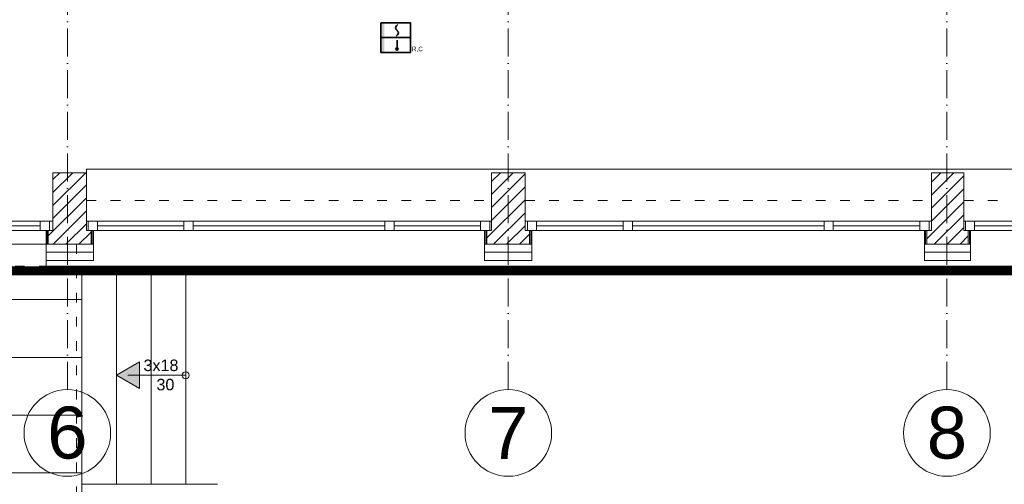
# Model space of a CAD drawing. Header units: millimetres. Extents: x 167773 to 185035, y -114105 to -66770.
# Tile 27 of 114: x 173430 to 174283, y -97294 to -96891. Entities that reach past the tile are written whole.
import ezdxf

# ---------------------------------------------------------------- set-up
doc = ezdxf.new("R2010")
doc.units = ezdxf.units.MM
for name, pattern in [('ACAD_ISO03W100', [30, 12, -18]), ('ACAD_ISO10W100', [18, 12, -3, 0, -3]), ('DASHED', [0.75, 0.5, -0.25])]:
    doc.linetypes.add(name, pattern=pattern)
doc.layers.add('!zakres', color=7, linetype='ACAD_ISO03W100', lineweight=60, true_color=0x8a14ff)
for name, color, linetype, lineweight in [('a-op_text', 7, 'Continuous', 9), ('a-osie', 20, 'ACAD_ISO10W100', 9), ('b-cienka', 9, 'Continuous', 9), ('b-izolacja', 8, 'BATTING', 9), ('b-okna', 6, 'Continuous', 9), ('b-przerywana1', 9, 'ACAD_ISO03W100', 9), ('b-widokowa', 7, 'Continuous', 9), ('b-ściany', 2, 'Continuous', 9), ('EL_Linia SSP', 240, 'Continuous', 35), ('h-hatch', 8, 'Continuous', 9)]:
    doc.layers.add(name, color=color, linetype=linetype, lineweight=lineweight)
doc.styles.add('PPAB_100', font='arial.ttf', dxfattribs={"height": 18})
doc.linetypes.add('BATTING', pattern='A,0.0001,-0.1,[134,ltypeshp.shx,S=0.1,R=0,X=-0.1,Y=0],-0.2,[134,ltypeshp.shx,S=0.1,R=180,X=0.1,Y=0],-0.1', length=0.4001)
pattern_1 = [(45, (15000, 0), (-5.61266008, 5.61266008), [])]

# ---------------------------------------------------------------- blocks, each defined once
blk = doc.blocks.new('okno_')
at = {"layer": 'b-okna'}
for p, q in [((-166, -4), (-91, -4)), ((-83, -4), (83, -4)), ((91, -4), (166, -4))]:
    blk.add_line(p, q, dxfattribs=at)
for points in [[(-174, -8), (174, -8), (174, 0), (-174, 0)], [(-174, 0), (-166, 0), (-166, -8), (-174, -8)], [(-83, 0), (-91, 0), (-91, -8), (-83, -8)], [(83, 0), (91, 0), (91, -8), (83, -8)], [(166, 0), (174, 0), (174, -8), (166, -8)]]:
    blk.add_lwpolyline(points, close=True, dxfattribs=at)
blk = doc.blocks.new('A$C5690186C')
at = {"layer": 'EL_Linia SSP', "lineweight": 5}
h = blk.add_hatch(color=256, dxfattribs=at)
h.set_gradient(color1=(255, 0, 0), color2=(224, 0, 0), one_color=1, name='INVSPHERICAL')
h.paths.add_polyline_path([(-9.8, 0), (-9.8, 12.8), (-12.8, 12.8), (-12.8, 0)])
h.paths.add_polyline_path([(-9.8, -12.8), (-9.8, 0), (-12.8, 0), (-12.8, -12.8)])
at = {"layer": 'EL_Linia SSP'}
blk.add_hatch(color=256, dxfattribs=at).paths.add_polyline_path([(2.02, -9.84, 1), (0.15, -9.84, 1)])
at = {"layer": 'EL_Linia SSP', "color": 1, "linetype": 'Continuous'}
for p, q in [((-0.1, 8.54), (0.11, 9.39)), ((0.11, 7.68), (-0.1, 8.54)), ((0.11, 9.39), (0.74, 10.35)), ((0.74, 10.35), (1.79, 11.52)), ((0.58, 6.96), (0.11, 7.68)), ((1.41, 2.34), (0.36, 1.16)), ((0.74, 6.72), (0.58, 6.96)), ((1.07, 6.34), (0.74, 6.72)), ((1.07, 6.34), (1.41, 5.97)), ((1.41, 5.97), (1.57, 5.73)), ((2.04, 3.3), (1.41, 2.34)), ((1.57, 5.73), (2.04, 5.01)), ((2.04, 5.01), (2.25, 4.15)), ((2.25, 4.15), (2.04, 3.3))]:
    blk.add_line(p, q, dxfattribs=at)
at = {"layer": 'EL_Linia SSP'}
for p, q in [((-12.8, 0), (12.8, 0)), ((1.08, -2.06), (1.08, -9.84))]:
    blk.add_line(p, q, dxfattribs=at)
blk.add_lwpolyline([(-12.8, 12.8), (12.8, 12.8), (12.8, -12.8), (-12.8, -12.8)], close=True, dxfattribs=at)
blk.add_circle((1.08, -9.84), 0.938, dxfattribs=at)
at = {"layer": 'EL_Linia SSP', "color": 1}
blk.add_text('R,C', height=4, dxfattribs=at).set_placement((13.91, -11.8))

msp = doc.modelspace()

# ---------------------------------------------------------------- hatches: boundary and pattern name
at = {"layer": 'b-cienka'}
h = msp.add_hatch(color=256, dxfattribs=at)
h.paths.add_polyline_path([(173513.67, -97199.52), (173513.44, -97199.39), (173533.36, -97187.89), (173533.36, -97199.52)])
h.paths.add_polyline_path([(173533.36, -97199.52), (173533.36, -97210.89), (173513.67, -97199.52)])
at = {"layer": 'h-hatch'}
h = msp.add_hatch(dxfattribs=at)
h.set_pattern_fill('ANSI31', color=256, scale=2.5, style=0)
h.set_pattern_definition(pattern_1)
h.paths.add_polyline_path([(173487.44, -97023.89), (173458.44, -97023.89), (173458.44, -97073.89), (173454.44, -97073.89), (173454.44, -97085.89), (173491.44, -97085.89), (173491.44, -97073.89), (173488.94, -97073.89), (173487.44, -97073.89)])
h = msp.add_hatch(dxfattribs=at)
h.set_pattern_fill('ANSI31', color=256, scale=2.5, style=0)
h.set_pattern_definition(pattern_1)
h.paths.add_polyline_path([(173867.44, -97023.89), (173838.44, -97023.89), (173838.44, -97073.89), (173834.44, -97073.89), (173834.44, -97085.89), (173871.44, -97085.89), (173871.44, -97073.89), (173869.44, -97073.89), (173867.44, -97073.89)])
h = msp.add_hatch(dxfattribs=at)
h.set_pattern_fill('ANSI31', color=256, scale=2.5, style=0)
h.set_pattern_definition(pattern_1)
h.paths.add_polyline_path([(174247.44, -97023.89), (174219.44, -97023.89), (174219.44, -97073.89), (174215.44, -97073.89), (174215.44, -97085.89), (174251.44, -97085.89), (174251.44, -97073.89), (174248.94, -97073.89), (174247.44, -97073.89)])

# ---------------------------------------------------------------- linework, layer by layer
at = {"layer": '!zakres', "linetype": 'DASHED', "ltscale": 60, "const_width": 8, "flags": 128}
msp.add_lwpolyline([(173461.44, -95696.39), (173461.44, -96122.89), (176925.44, -96122.89), (176925.44, -96135.89), (176933.34, -96135.89), (177842.49, -92664.89), (177043.67, -92664.89), (177043.67, -92678.89), (176845.67, -92678.89), (176845.67, -92312.89), (176962.2, -92312.89), (177065.89, -91184.89), (176998.52, -91184.89), (176866.54, -90353.88), (178159.56, -90119.18), (178172.68, -90191.43), (177992.67, -90224.1), (177992.67, -91112.89), (178170.82, -91112.89), (178170.82, -91184.89), (178027.67, -91184.89), (178027.67, -92300.89), (178926.33, -92300.89), (179123.05, -91184.89), (179078.47, -91184.89), (178946.61, -90354.6), (180246.98, -90118.56), (180260.2, -90191.37), (180076.67, -90224.68), (180076.67, -91111.89), (180258.88, -91111.89), (180258.88, -91184.89), (180085.67, -91184.89), (180085.67, -92314.89), (181098.67, -92314.89), (181098.67, -93814.89), (181288.67, -93814.89), (181288.67, -93889.89), (181113.67, -93889.89), (181113.67, -94778.31), (181290.04, -94811.99), (181276.16, -94884.68), (179972.98, -94635.84), (180113.6, -93814.89), (180166.12, -93814.89), (180023.27, -92689.89), (179115.67, -92689.89), (179115.67, -93812.89), (179291.33, -93812.89), (179291.33, -93886.89), (179100.67, -93886.89), (179100.67, -94775.54), (179292.69, -94812.05), (179278.87, -94884.75), (178061.44, -94653.27), (178061.44, -94643.09), (178059.44, -94642.71), (178059.44, -96122.89), (179277.44, -96122.89), (179277.44, -96164.89), (179411.44, -96164.89), (179411.44, -97068.89), (179277.44, -97068.89), (179277.44, -97108.89), (178099.44, -97108.89), (178099.44, -97210.89), (178144.26, -97210.89), (178280.15, -98045.78), (178207.11, -98057.66), (178139.11, -97639.89), (177334.44, -97639.89), (177334.44, -97850.89), (175761.44, -97850.89), (175761.44, -98202.89), (175682.44, -98202.89), (175682.44, -97194.89), (175737.44, -97194.89), (175737.44, -97108.89), (170991.94, -97108.89), (170991.94, -97149.89), (170858.44, -97149.89), (170858.44, -96661.39), (170985.44, -96661.39), (170985.44, -96196.89), (170958.44, -96196.89), (170958.44, -96122.89), (171260.44, -96122.89), (171260.44, -96010.89), (171512.44, -96010.89), (171512.44, -96122.89), (173097.44, -96122.89), (173097.44, -95696.39), (173462.44, -95696.39)], dxfattribs=at)
at = {"layer": 'a-osie', "ltscale": 2}
for p, q in [((173470.94, -97211.89), (173470.94, -96011.89)), ((173852.94, -97211.89), (173852.94, -96011.89)), ((174232.94, -97211.89), (174232.94, -96011.89))]:
    msp.add_line(p, q, dxfattribs=at)
at = {"layer": 'a-osie', "linetype": 'Continuous'}
for centre in [(173470.94, -97249.39), (173852.94, -97249.39), (173852.94, -97249.39), (174232.94, -97249.39)]:
    msp.add_circle(centre, 37.5, dxfattribs=at)
at = {"layer": 'b-cienka'}
for p, q in [((173110.44, -97085.89), (173452.44, -97085.89)), ((173573.44, -97199.39), (173523.4, -97199.39))]:
    msp.add_line(p, q, dxfattribs=at)
msp.add_lwpolyline([(173533.36, -97210.89), (173533.36, -97187.89), (173513.44, -97199.39)], close=True, dxfattribs=at)
msp.add_circle((173573.44, -97199.48), 3, dxfattribs=at)
at = {"layer": 'b-izolacja', "ltscale": 2}
for p, q in [((173453.44, -97073.89), (173453.44, -97085.89)), ((173492.44, -97073.89), (173492.44, -97085.89)), ((173833.44, -97073.89), (173833.44, -97085.89)), ((173872.44, -97073.89), (173872.44, -97085.89)), ((174214.44, -97073.89), (174214.44, -97085.89)), ((174252.44, -97073.89), (174252.44, -97085.89))]:
    msp.add_line(p, q, dxfattribs=at)
at = {"layer": 'b-izolacja', "ltscale": 16}
for p, q in [((173452.44, -97092.89), (173493.44, -97092.89)), ((173832.44, -97092.89), (173873.44, -97092.89)), ((174213.44, -97092.89), (174253.44, -97092.89))]:
    msp.add_line(p, q, dxfattribs=at)
at = {"layer": 'b-okna'}
for p, q in [((173343.44, -97069.89), (173447.44, -97069.89)), ((173455.44, -97073.89), (173455.44, -97065.89)), ((173487.44, -97065.89), (173838.44, -97065.89)), ((173867.44, -97065.89), (174219.44, -97065.89)), ((174247.44, -97065.89), (174598.44, -97065.89)), ((173493.44, -97073.89), (173832.44, -97073.89)), ((173873.44, -97073.89), (174213.44, -97073.89)), ((174253.44, -97073.89), (174592.44, -97073.89))]:
    msp.add_line(p, q, dxfattribs=at)
msp.add_lwpolyline([(173343.44, -97065.89), (173447.44, -97065.89), (173447.44, -97073.89), (173343.44, -97073.89)], close=True, dxfattribs=at)
msp.add_lwpolyline([(173452.44, -97073.89), (173447.44, -97073.89), (173447.44, -97065.89), (173458.44, -97065.89)], dxfattribs=at)
at = {"layer": 'b-przerywana1', "ltscale": 0.7}
for p, q in [((173487.44, -97047.89), (173838.44, -97047.89)), ((173867.44, -97047.89), (174219.44, -97047.89)), ((174247.44, -97047.89), (174598.44, -97047.89)), ((173110.44, -97104.89), (173452.44, -97104.89))]:
    msp.add_line(p, q, dxfattribs=at)
msp.add_lwpolyline([(173478.79, -97085.89), (173478.79, -97305.89), (172315.19, -97305.89), (172315.19, -97085.89)], dxfattribs=at)
at = {"layer": 'b-widokowa'}
for p, q in [((173487.44, -97023.89), (173487.44, -97020.89)), ((173487.44, -97020.89), (175747.44, -97020.89)), ((173454.44, -97073.89), (173454.44, -97085.89)), ((173491.44, -97073.89), (173491.44, -97085.89)), ((173834.44, -97073.89), (173834.44, -97085.89)), ((173871.44, -97073.89), (173871.44, -97085.89)), ((174215.44, -97073.89), (174215.44, -97085.89)), ((174251.44, -97073.89), (174251.44, -97085.89)), ((173452.44, -97085.89), (173493.44, -97085.89)), ((173832.44, -97085.89), (173873.44, -97085.89)), ((174213.44, -97085.89), (174253.44, -97085.89)), ((173452.44, -97104.89), (173452.44, -97099.89)), ((175741.44, -97104.89), (173452.44, -97104.89)), ((173600.94, -97293.89), (173483.44, -97293.89)), ((173483.44, -97293.89), (173483.44, -97320.89))]:
    msp.add_line(p, q, dxfattribs=at)
for points in [[(173513.44, -97104.89), (173513.44, -97293.89)], [(173543.44, -97104.89), (173543.44, -97293.89)], [(173573.44, -97104.89), (173573.44, -97293.89)]]:
    msp.add_lwpolyline(points, dxfattribs=at)
at = {"layer": 'b-ściany'}
for p, q in [((173458.44, -97023.89), (173458.44, -97073.89)), ((173458.44, -97023.89), (173487.44, -97023.89)), ((173487.44, -97023.89), (173487.44, -97073.89)), ((173838.44, -97023.89), (173838.44, -97073.89)), ((173838.44, -97023.89), (173867.44, -97023.89)), ((173867.44, -97023.89), (173867.44, -97073.89)), ((174219.44, -97023.89), (174219.44, -97073.89)), ((174219.44, -97023.89), (174247.44, -97023.89)), ((174247.44, -97023.89), (174247.44, -97073.89)), ((173452.44, -97073.89), (173458.44, -97073.89)), ((173452.44, -97073.89), (173452.44, -97099.89)), ((173493.44, -97073.89), (173487.44, -97073.89)), ((173493.44, -97073.89), (173493.44, -97099.89)), ((173832.44, -97073.89), (173838.44, -97073.89)), ((173832.44, -97073.89), (173832.44, -97099.89)), ((173873.44, -97073.89), (173867.44, -97073.89)), ((173873.44, -97073.89), (173873.44, -97099.89)), ((174213.44, -97073.89), (174219.44, -97073.89)), ((174213.44, -97073.89), (174213.44, -97099.89)), ((174253.44, -97073.89), (174247.44, -97073.89)), ((174253.44, -97073.89), (174253.44, -97099.89)), ((173493.44, -97099.89), (173452.44, -97099.89)), ((173873.44, -97099.89), (173832.44, -97099.89)), ((174253.44, -97099.89), (174213.44, -97099.89))]:
    msp.add_line(p, q, dxfattribs=at)
at = {"layer": 'h-hatch', "ltscale": 0.5}
for p, q in [((171496.78, -97133.89), (173483.44, -97133.89)), ((171509.12, -97183.89), (173483.44, -97183.89)), ((171521.46, -97233.89), (173483.44, -97233.89)), ((171533.8, -97283.89), (173483.44, -97283.89))]:
    msp.add_line(p, q, dxfattribs=at)
msp.add_lwpolyline([(173483.44, -97104.89), (173483.44, -97293.89)], dxfattribs=at)

# ---------------------------------------------------------------- block references
at = {"layer": 'b-okna'}
for p in [(173662.94, -97065.89), (174043.44, -97065.89), (174422.94, -97065.89)]:
    msp.add_blockref('okno_', p, dxfattribs=at)
at = {"layer": 'EL_Linia SSP'}
msp.add_blockref('A$C5690186C', (173755.44, -96906.89), dxfattribs=at)

# ---------------------------------------------------------------- texts
at = {"layer": 'a-op_text', "ltscale": 0.5, "insert": (173538.19, -97199.21), "char_height": 10, "width": 104.3033, "attachment_point": 5, "style": 'PPAB_100'}
msp.add_mtext('\\pi27.6,l0.0421053;{\\fArial|b0|i0|c238|p34;3}x1{\\fArial|b0|i0|c238|p34;8}\\P{\\fArial|b0|i0|c238|p34;  }30', dxfattribs=at)
at = {"layer": 'a-osie', "linetype": 'ACAD_ISO10W100', "char_height": 45, "width": 4405.7835, "attachment_point": 5, "style": 'PPAB_100'}
for s, insert in [('6', (173470.94, -97249.39)), ('7', (173852.94, -97249.39)), ('8', (174232.94, -97249.39))]:
    msp.add_mtext(s, dxfattribs=dict(at, insert=insert))

doc.saveas('drawing.dxf')
